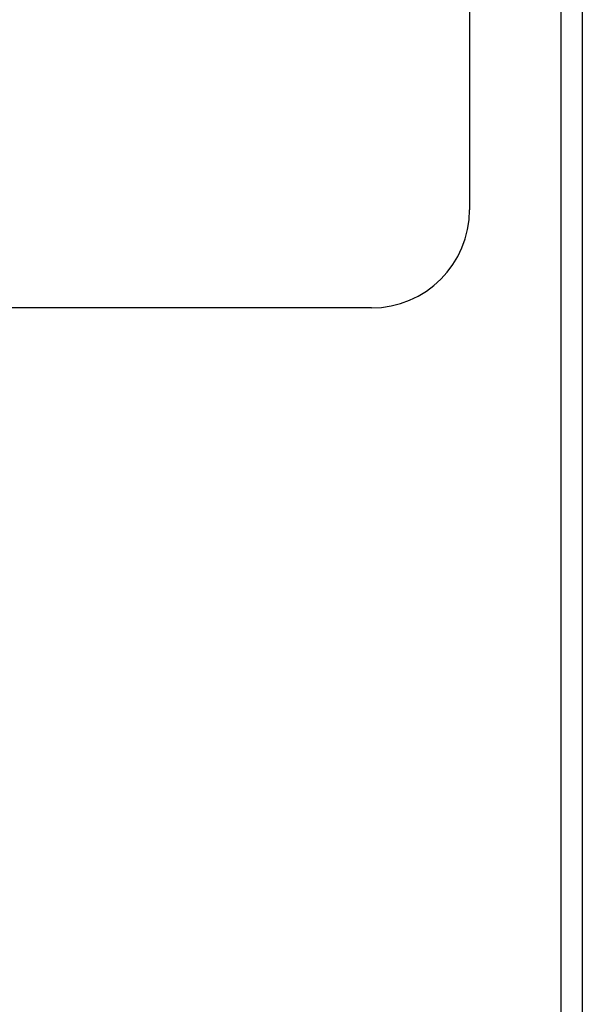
# Model space of a CAD drawing. Header units: inches. Extents: x 0 to 152, y -25 to 98.
# Tile 50 of 88: x 41.05 to 42.84, y 63.61 to 66.74. Entities that reach past the tile are written whole.
import ezdxf

# ---------------------------------------------------------------- set-up
doc = ezdxf.new("R2010")
doc.units = ezdxf.units.IN
doc.header["$LTSCALE"] = 9.095314
doc.header["$MEASUREMENT"] = 0
doc.layers.add('Visible Edges(ANSI)', color=7, linetype='Continuous', lineweight=25)
doc.layers.add('Visible Tangent Edges(ANSI)', color=7, linetype='Continuous', lineweight=25)

msp = doc.modelspace()

# ---------------------------------------------------------------- linework, layer by layer
at = {"layer": 'Visible Edges(ANSI)'}
for p, q in [((42.7753, 35.1389), (42.7753, 69.264)), ((42.4842, 68.0108), (42.4842, 66.1364)), ((42.1718, 65.824), (38.423, 65.824))]:
    msp.add_line(p, q, dxfattribs=at)
msp.add_arc((42.1718, 66.1364), 0.3124, 270, 0, dxfattribs=at)
at = {"layer": 'Visible Tangent Edges(ANSI)'}
msp.add_line((42.8426, 69.264), (42.8426, 35.1389), dxfattribs=at)

doc.saveas('drawing.dxf')
